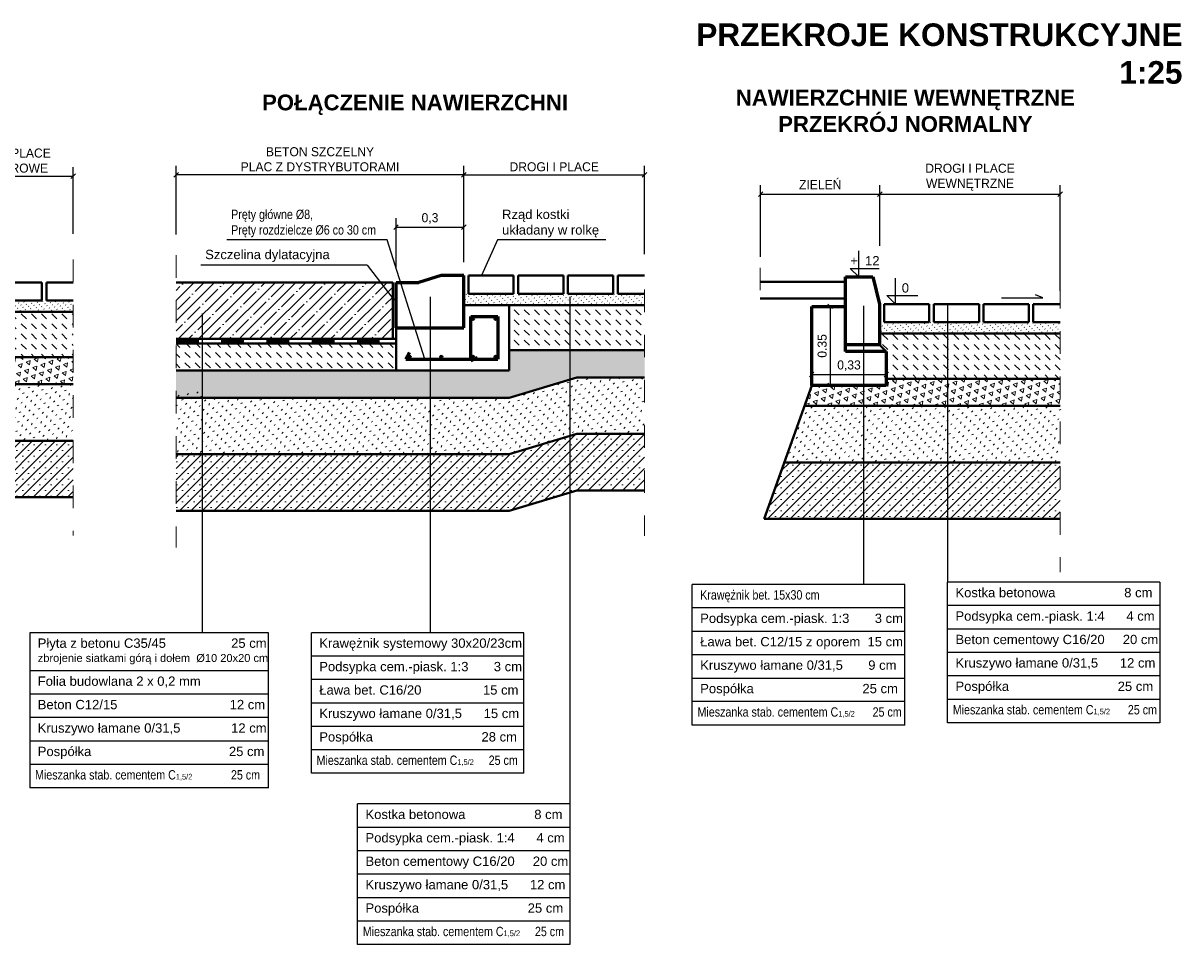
# Model space of a CAD drawing. Header units: millimetres. Extents: x 104.4 to 145.9, y 287.2 to 338.2.
# Tile 8 of 12: x 140.8 to 145.9, y 302.1 to 306.2. Entities that reach past the tile are written whole.
import ezdxf

# ---------------------------------------------------------------- set-up
doc = ezdxf.new("R2010")
doc.units = ezdxf.units.MM
doc.linetypes.add('ACAD_ISO03W100', pattern=[30, 12, -18])
doc.linetypes.add('DASHED2', pattern=[9.525, 6.35, -3.175])
doc.layers.get('0').update_dxf_attribs({"lineweight": 40})
for name, color, linetype, lineweight in [('beton', 5, 'Continuous', 60), ('IZOLACJA', 6, 'ACAD_ISO03W100', 100), ('kostka', 7, 'Continuous', 40), ('opis', 7, 'Continuous', 25), ('POSPÓŁKA', 1, 'Continuous', 40), ('wymiary', 5, 'Continuous', 15), ('wypełnienie', 3, 'Continuous', 13)]:
    doc.layers.add(name, color=color, linetype=linetype, lineweight=lineweight)
doc.dimstyles.new('Copy of ISO-25', dxfattribs={"dimtxt": 0.04, "dimasz": 0.02, "dimexe": 0.04, "dimexo": 0.06, "dimgap": 0.015, "dimtad": 1, "dimtxsty": 'Standard', "dimblk": 'OBLIQUE', "dimcen": 2.5, "dimadec": 0, "dimazin": 0, "dimtfac": 1, "dimtmove": 0, "dimatfit": 3, "dimfxl": 1, "dimarcsym": 0})
pattern_1 = [(45, (3.612978, -21.49496), (-0.0252569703, 0.0252569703), []), (45, (3.638235, -21.49496), (-0.0252569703, 0.0252569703), [0, -0.03571875])]

# ---------------------------------------------------------------- blocks, each defined once
blk = doc.blocks.new('_Oblique')
at = {"layer": 'beton', "color": 0, "lineweight": -2}
blk.add_line((-0.5, -0.5), (0.5, 0.5), dxfattribs=at)
blk = doc.blocks.new('*D551')
at = {"layer": 'Defpoints', "color": 0, "transparency": 16777216}
for p in [(145.371, 305.4287), (144.5739, 305.1406), (145.371, 304.9409)]:
    blk.add_point(p, dxfattribs=at)
at = {"layer": 'wymiary', "color": 0, "lineweight": -2, "transparency": 16777216}
for p, q in [((144.5739, 305.2006), (144.5739, 305.4687)), ((145.371, 305.0009), (145.371, 305.4687)), ((144.5739, 305.4287), (145.371, 305.4287))]:
    blk.add_line(p, q, dxfattribs=at)
at = {"layer": 'wymiary', "color": 0, "lineweight": -2, "transparency": 16777216, "xscale": 0.02, "yscale": 0.02, "zscale": 0.02, "rotation": 180}
blk.add_blockref('_Oblique', (144.5739, 305.4287), dxfattribs=at)
at = {"layer": 'wymiary', "color": 0, "lineweight": -2, "transparency": 16777216, "xscale": 0.02, "yscale": 0.02, "zscale": 0.02}
blk.add_blockref('_Oblique', (145.371, 305.4287), dxfattribs=at)
at = {"layer": 'wymiary', "color": 0, "transparency": 16777216, "insert": (144.9724, 305.5037), "char_height": 0.04, "attachment_point": 5}
blk.add_mtext('DROGI I PLACE\\PWEWNĘTRZNE ', dxfattribs=at)
blk = doc.blocks.new('*D552')
at = {"layer": 'Defpoints', "color": 0, "transparency": 16777216}
for p in [(144.2724, 304.9323), (144.2724, 304.5823), (144.3537, 304.5823)]:
    blk.add_point(p, dxfattribs=at)
at = {"layer": 'wymiary', "color": 0, "lineweight": -2, "transparency": 16777216}
for p, q in [((144.3324, 304.9323), (144.3937, 304.9323)), ((144.3537, 304.9323), (144.3537, 304.5823)), ((144.3324, 304.5823), (144.3937, 304.5823))]:
    blk.add_line(p, q, dxfattribs=at)
at = {"layer": 'wymiary', "color": 0, "lineweight": -2, "transparency": 16777216, "xscale": 0.02, "yscale": 0.02, "zscale": 0.02}
for p, rotation in [((144.3537, 304.9323), 90), ((144.3537, 304.5823), 270)]:
    blk.add_blockref('_Oblique', p, dxfattribs=dict(at, rotation=rotation))
at = {"layer": 'wymiary', "color": 0, "transparency": 16777216, "insert": (144.3187, 304.7573), "char_height": 0.04, "attachment_point": 5, "rotation": 90}
blk.add_mtext('0.35', dxfattribs=at)
blk = doc.blocks.new('*D553')
at = {"layer": 'Defpoints', "color": 0, "transparency": 16777216}
for p in [(144.2724, 304.7048), (144.6024, 304.7048), (144.6024, 304.6313)]:
    blk.add_point(p, dxfattribs=at)
at = {"layer": 'wymiary', "color": 0, "lineweight": -2, "transparency": 16777216}
for p, q in [((144.2724, 304.6448), (144.2724, 304.5913)), ((144.2724, 304.6313), (144.6024, 304.6313)), ((144.6024, 304.6448), (144.6024, 304.5913))]:
    blk.add_line(p, q, dxfattribs=at)
at = {"layer": 'wymiary', "color": 0, "lineweight": -2, "transparency": 16777216, "xscale": 0.02, "yscale": 0.02, "zscale": 0.02, "rotation": 180}
blk.add_blockref('_Oblique', (144.2724, 304.6313), dxfattribs=at)
at = {"layer": 'wymiary', "color": 0, "lineweight": -2, "transparency": 16777216, "xscale": 0.02, "yscale": 0.02, "zscale": 0.02}
blk.add_blockref('_Oblique', (144.6024, 304.6313), dxfattribs=at)
at = {"layer": 'wymiary', "color": 0, "transparency": 16777216, "insert": (144.4374, 304.6696), "char_height": 0.04, "attachment_point": 5}
blk.add_mtext('0,33', dxfattribs=at)
blk = doc.blocks.new('*D554')
at = {"layer": 'Defpoints', "color": 0, "transparency": 16777216}
for p in [(144.5739, 305.4287), (144.5739, 305.2383), (144.0467, 305.0912)]:
    blk.add_point(p, dxfattribs=at)
at = {"layer": 'wymiary', "color": 0, "lineweight": -2, "transparency": 16777216}
for p, q in [((144.0467, 305.1512), (144.0467, 305.4687)), ((144.5739, 305.2983), (144.5739, 305.4687)), ((144.0467, 305.4287), (144.5739, 305.4287))]:
    blk.add_line(p, q, dxfattribs=at)
at = {"layer": 'wymiary', "color": 0, "lineweight": -2, "transparency": 16777216, "xscale": 0.02, "yscale": 0.02, "zscale": 0.02, "rotation": 180}
blk.add_blockref('_Oblique', (144.0467, 305.4287), dxfattribs=at)
at = {"layer": 'wymiary', "color": 0, "lineweight": -2, "transparency": 16777216, "xscale": 0.02, "yscale": 0.02, "zscale": 0.02}
blk.add_blockref('_Oblique', (144.5739, 305.4287), dxfattribs=at)
at = {"layer": 'wymiary', "color": 0, "transparency": 16777216, "insert": (144.3103, 305.4704), "char_height": 0.04, "attachment_point": 5}
blk.add_mtext('ZIELEŃ', dxfattribs=at)
blk = doc.blocks.new('*D996')
at = {"layer": 'Defpoints', "color": 0, "transparency": 16777216}
for p in [(141.0072, 305.5084), (141.0072, 305.193), (140.4134, 305.1723)]:
    blk.add_point(p, dxfattribs=at)
at = {"layer": 'wymiary', "color": 0, "lineweight": -2, "transparency": 16777216}
for p, q in [((140.4134, 305.2323), (140.4134, 305.5484)), ((140.4134, 305.5084), (141.0072, 305.5084)), ((141.0072, 305.253), (141.0072, 305.5484))]:
    blk.add_line(p, q, dxfattribs=at)
at = {"layer": 'wymiary', "color": 0, "lineweight": -2, "transparency": 16777216, "xscale": 0.02, "yscale": 0.02, "zscale": 0.02, "rotation": 180}
blk.add_blockref('_Oblique', (140.4134, 305.5084), dxfattribs=at)
at = {"layer": 'wymiary', "color": 0, "lineweight": -2, "transparency": 16777216, "xscale": 0.02, "yscale": 0.02, "zscale": 0.02}
blk.add_blockref('_Oblique', (141.0072, 305.5084), dxfattribs=at)
at = {"layer": 'wymiary', "color": 0, "transparency": 16777216, "insert": (140.7103, 305.5767), "char_height": 0.04, "attachment_point": 5}
blk.add_mtext('DROGI I PLACE \\PMANEWROWE', dxfattribs=at)
blk = doc.blocks.new('*D1005')
at = {"layer": 'Defpoints', "color": 0, "transparency": 16777216}
for p in [(141.462, 305.5143), (142.7346, 305.2635), (141.462, 305.1903)]:
    blk.add_point(p, dxfattribs=at)
at = {"layer": 'wymiary', "color": 0, "lineweight": -2, "transparency": 16777216}
for p, q in [((141.462, 305.2503), (141.462, 305.5543)), ((142.7346, 305.3235), (142.7346, 305.5543)), ((142.7346, 305.5143), (141.462, 305.5143))]:
    blk.add_line(p, q, dxfattribs=at)
at = {"layer": 'wymiary', "color": 0, "lineweight": -2, "transparency": 16777216, "xscale": 0.02, "yscale": 0.02, "zscale": 0.02, "rotation": 180}
blk.add_blockref('_Oblique', (141.462, 305.5143), dxfattribs=at)
at = {"layer": 'wymiary', "color": 0, "lineweight": -2, "transparency": 16777216, "xscale": 0.02, "yscale": 0.02, "zscale": 0.02}
blk.add_blockref('_Oblique', (142.7346, 305.5143), dxfattribs=at)
at = {"layer": 'wymiary', "color": 0, "transparency": 16777216, "insert": (142.0983, 305.5826), "char_height": 0.04, "attachment_point": 5}
blk.add_mtext('BETON SZCZELNY\\PPLAC Z DYSTRYBUTORAMI', dxfattribs=at)
blk = doc.blocks.new('*D1006')
at = {"layer": 'Defpoints', "color": 0, "transparency": 16777216}
for p in [(143.5332, 305.5143), (142.7346, 305.2635), (143.5332, 305.1031)]:
    blk.add_point(p, dxfattribs=at)
at = {"layer": 'wymiary', "color": 0, "lineweight": -2, "transparency": 16777216}
for p, q in [((142.7346, 305.3235), (142.7346, 305.5543)), ((143.5332, 305.1631), (143.5332, 305.5543)), ((142.7346, 305.5143), (143.5332, 305.5143))]:
    blk.add_line(p, q, dxfattribs=at)
at = {"layer": 'wymiary', "color": 0, "lineweight": -2, "transparency": 16777216, "xscale": 0.02, "yscale": 0.02, "zscale": 0.02, "rotation": 180}
blk.add_blockref('_Oblique', (142.7346, 305.5143), dxfattribs=at)
at = {"layer": 'wymiary', "color": 0, "lineweight": -2, "transparency": 16777216, "xscale": 0.02, "yscale": 0.02, "zscale": 0.02}
blk.add_blockref('_Oblique', (143.5332, 305.5143), dxfattribs=at)
at = {"layer": 'wymiary', "color": 0, "transparency": 16777216, "insert": (143.1339, 305.5493), "char_height": 0.04, "attachment_point": 5}
blk.add_mtext('DROGI I PLACE', dxfattribs=at)
blk = doc.blocks.new('A$C0FD45B9F')
at = {"layer": 'beton'}
for p, q in [((0, -0.2), (0, 0)), ((0, 0), (0.1, 0)), ((0.2, 0.03), (0.1, 0)), ((0.3, 0.03), (0.2, 0.03)), ((0.3, -0.2), (0.3, 0.03)), ((0, -0.2), (0.3, -0.2))]:
    blk.add_line(p, q, dxfattribs=at)
blk = doc.blocks.new('*D1007')
at = {"layer": 'Defpoints', "color": 0, "transparency": 16777216}
for p in [(142.7346, 305.2824), (142.7346, 305.0681), (142.4346, 305.0381)]:
    blk.add_point(p, dxfattribs=at)
at = {"layer": 'wymiary', "color": 0, "lineweight": -2, "transparency": 16777216}
for p, q in [((142.4346, 305.0981), (142.4346, 305.3224)), ((142.7346, 305.1281), (142.7346, 305.3224)), ((142.4346, 305.2824), (142.7346, 305.2824))]:
    blk.add_line(p, q, dxfattribs=at)
at = {"layer": 'wymiary', "color": 0, "lineweight": -2, "transparency": 16777216, "xscale": 0.02, "yscale": 0.02, "zscale": 0.02, "rotation": 180}
blk.add_blockref('_Oblique', (142.4346, 305.2824), dxfattribs=at)
at = {"layer": 'wymiary', "color": 0, "lineweight": -2, "transparency": 16777216, "xscale": 0.02, "yscale": 0.02, "zscale": 0.02}
blk.add_blockref('_Oblique', (142.7346, 305.2824), dxfattribs=at)
at = {"layer": 'wymiary', "color": 0, "transparency": 16777216, "insert": (142.5846, 305.3207), "char_height": 0.04, "attachment_point": 5}
blk.add_mtext('0,3', dxfattribs=at)

msp = doc.modelspace()

# ---------------------------------------------------------------- hatches: boundary and pattern name
at = {"layer": 'POSPÓŁKA'}
h = msp.add_hatch(dxfattribs=at)
h.set_pattern_fill('ACAD_ISO07W100', color=256, scale=0.007, angle=315, style=0)
h.set_pattern_definition([(315, (3.612978, -21.52496), (0.0247487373, 0.0247487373), [0.0035, -0.021])])
h.paths.add_polyline_path([(140.2074, 304.5881), (140.1467, 304.3381), (141.0072, 304.3381), (141.0072, 304.5881)])
h = msp.add_hatch(dxfattribs=at)
h.set_pattern_fill('ACAD_ISO07W100', color=256, scale=0.007, angle=315, style=0)
h.set_pattern_definition([(315, (3.612978, -21.49496), (0.0247487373, 0.0247487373), [0.0035, -0.021])])
h.paths.add_polyline_path([(141.5779, 304.5581), (141.462, 304.5581), (141.462, 304.2781), (141.5779, 304.2781)])
h.paths.add_polyline_path([(142.5872, 304.5281), (141.5779, 304.5281), (141.5779, 304.2781), (142.5872, 304.2781)])
h.paths.add_polyline_path([(143.2035, 304.609), (142.9346, 304.5281), (142.5933, 304.5281), (142.5872, 304.2781), (142.9346, 304.2781), (143.2035, 304.359)])
h.paths.add_polyline_path([(143.5254, 304.6181), (143.2261, 304.6181), (143.2035, 304.609), (143.2035, 304.359), (143.2339, 304.3681), (143.5332, 304.3681)])
h = msp.add_hatch(dxfattribs=at)
h.set_pattern_fill('ACAD_ISO07W100', color=256, scale=0.007, angle=315, style=0)
h.set_pattern_definition([(315, (9.99828, -8.5015), (0.0247487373, 0.0247487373), [0.0035, -0.021])])
h.paths.add_polyline_path([(144.5009, 304.4923), (144.2403, 304.4923), (144.1512, 304.2423), (144.5009, 304.2423)])
h.paths.add_polyline_path([(145.371, 304.4923), (144.5009, 304.4923), (144.5009, 304.2423), (145.371, 304.2423)])
at = {"layer": 'wypełnienie'}
h = msp.add_hatch(dxfattribs=at)
h.set_pattern_fill('ANSI35', color=256, scale=0.01, style=0)
h.set_pattern_definition([(45, (-3.44011, 9.906207), (-0.04490128, 0.04490128), []), (45, (-3.39521, 9.906207), (-0.04490128, 0.04490128), [0.079375, -0.015875, 0, -0.015875])])
h.paths.add_polyline_path([(142.4196, 305.0181), (142.4146, 305.0381), (141.462, 305.0381), (141.462, 304.7881), (142.4196, 304.7881)])
h = msp.add_hatch(dxfattribs=at)
h.set_pattern_fill('ACAD_ISO07W100', color=256, scale=0.004, angle=315, style=0)
h.set_pattern_definition([(315, (15.594632, 8.69344), (0.0141421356, 0.0141421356), [0.002, -0.012])])
h.paths.add_polyline_path([(143.5332, 304.9381), (143.5332, 304.9881), (143.0289, 304.9881), (143.0289, 304.9381)])
h.paths.add_polyline_path([(143.0289, 304.9381), (143.0289, 304.9881), (142.7346, 304.9881), (142.7346, 304.9381)])
h = msp.add_hatch(dxfattribs=at)
h.set_pattern_fill('ACAD_ISO07W100', color=256, scale=0.004, angle=315, style=0)
h.set_pattern_definition([(315, (13.068674, 8.66344), (0.0141421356, 0.0141421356), [0.002, -0.012])])
h.paths.add_polyline_path([(141.0072, 304.9081), (141.0072, 304.9581), (140.5029, 304.9581), (140.5029, 304.9081)])
h.paths.add_polyline_path([(140.5029, 304.9081), (140.5029, 304.9581), (140.2086, 304.9581), (140.2086, 304.9081)])
h = msp.add_hatch(dxfattribs=at)
h.set_pattern_fill('DASH', color=256, scale=0.01, angle=315, style=0)
h.set_pattern_definition([(315, (16.379956, 17.50418), (0.0449012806, -1e-17), [0.03175, -0.03175])])
h.paths.add_polyline_path([(143.5332, 304.9381), (142.9346, 304.9381), (142.9346, 304.7381), (143.5332, 304.7381)])
h = msp.add_hatch(dxfattribs=at)
h.set_pattern_fill('DASH', color=256, scale=0.01, angle=315, style=0)
h.set_pattern_definition([(315, (4.771402, 33.067572), (0.0449012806, -1e-17), [0.03175, -0.03175])])
h.paths.add_polyline_path([(140.8345, 304.9081), (140.307, 304.9081), (140.2634, 304.7081), (140.8345, 304.7081)])
h.paths.add_polyline_path([(141.0072, 304.9081), (140.8345, 304.9081), (140.8345, 304.7081), (141.0072, 304.7081)])
h = msp.add_hatch(dxfattribs=at)
h.set_pattern_fill('ACAD_ISO07W100', color=256, scale=0.004, angle=315, style=0)
h.set_pattern_definition([(315, (11.274186, 16.946369), (0.0141421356, 0.0141421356), [0.002, -0.012])])
h.paths.add_polyline_path([(145.371, 304.8623), (145.2524, 304.8623), (144.5724, 304.8623), (144.5724, 304.8123), (145.371, 304.8123)])
h = msp.add_hatch(dxfattribs=at)
h.set_pattern_fill('DASH', color=256, scale=0.01, angle=315, style=0)
h.set_pattern_definition([(315, (11.274186, 16.94637), (0.0449012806, -1e-17), [0.03175, -0.03175])])
h.paths.add_polyline_path([(145.371, 304.8123), (144.5724, 304.8123), (144.5724, 304.7623), (144.6024, 304.7323), (144.6024, 304.6123), (145.371, 304.6123)])
h = msp.add_hatch(dxfattribs=at)
h.set_pattern_fill('DASH', color=256, scale=0.01, angle=315, style=0)
h.set_pattern_definition([(315, (-3.440113, 9.906207), (0.0449012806, -1e-17), [0.03175, -0.03175])])
h.paths.add_polyline_path([(141.9497, 304.7681), (141.462, 304.7681), (141.462, 304.6481), (141.9497, 304.6481)])
h.paths.add_polyline_path([(142.4346, 304.7681), (141.9497, 304.7681), (141.9497, 304.6481), (142.4346, 304.6481)])
h = msp.add_hatch(dxfattribs=at)
h.set_pattern_fill('TRIANG', color=256, scale=0.004, angle=20, style=0)
h.set_pattern_definition([(80, (4.273294, -11.881723), (-0.0291862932, 0.024490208), [0.01905, -0.01905]), (140, (4.273294, -11.881723), (-0.0358022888, -0.0130309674), [0.01905, -0.01905]), (20, (4.2587, -11.869478), (0.0066159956, 0.0375211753), [0.01905, -0.01905])])
h.paths.add_polyline_path([(141.9497, 304.6481), (141.462, 304.6481), (141.462, 304.5281), (141.9497, 304.5281)])
h.paths.add_polyline_path([(143.2256, 304.6156), (143.3593, 304.6181), (143.3593, 304.7381), (142.9346, 304.7381), (142.9346, 304.6481), (141.9497, 304.6481), (141.9497, 304.5281), (142.9346, 304.5281)])
h.paths.add_polyline_path([(143.5332, 304.7381), (143.3593, 304.7381), (143.3593, 304.6181), (143.5332, 304.6181)])
h = msp.add_hatch(dxfattribs=at)
h.set_pattern_fill('TRIANG', color=256, scale=0.004, angle=20, style=0)
h.set_pattern_definition([(80, (4.771402, 33.067572), (-0.0291862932, 0.024490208), [0.01905, -0.01905]), (140, (4.771402, 33.067572), (-0.035802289, -0.0130309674), [0.01905, -0.01905]), (20, (4.75681, 33.079817), (0.0066159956, 0.0375211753), [0.01905, -0.01905])])
h.paths.add_polyline_path([(141.0072, 304.7081), (140.8345, 304.7081), (140.8345, 304.5881), (141.0072, 304.5881)])
h.paths.add_polyline_path([(140.2334, 304.7081), (140.2074, 304.5881), (140.8345, 304.5881), (140.8345, 304.7081)])
h = msp.add_hatch(dxfattribs=at)
h.set_pattern_fill('TRIANG', color=256, scale=0.004, angle=20, style=0)
h.set_pattern_definition([(80, (9.99828, -8.5015), (-0.0291862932, 0.024490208), [0.01905, -0.01905]), (140, (9.99828, -8.5015), (-0.0358022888, -0.0130309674), [0.01905, -0.01905]), (20, (9.983687, -8.489254), (0.0066159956, 0.0375211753), [0.01905, -0.01905])])
h.paths.add_polyline_path([(145.371, 304.6123), (144.6024, 304.6123), (144.6024, 304.5823), (144.5009, 304.5823), (144.5009, 304.4923), (145.371, 304.4923)])
h.paths.add_polyline_path([(144.5009, 304.5823), (144.2724, 304.5823), (144.2403, 304.4923), (144.5009, 304.4923)])
h = msp.add_hatch(dxfattribs=at)
h.set_pattern_fill('SACNCR', color=256, scale=0.015, style=0)
h.set_pattern_definition(pattern_1)
h.paths.add_polyline_path([(140.1532, 304.3381), (140.099, 304.0881), (141.0072, 304.0881), (141.0072, 304.3381)])
h = msp.add_hatch(dxfattribs=at)
h.set_pattern_fill('SACNCR', color=256, scale=0.015, style=0)
h.set_pattern_definition(pattern_1)
h.paths.add_polyline_path([(141.5779, 304.2781), (141.462, 304.2781), (141.462, 304.0281), (141.5779, 304.0281)])
h.paths.add_polyline_path([(141.5779, 304.2781), (141.5779, 304.0281), (142.9346, 304.0281), (143.2035, 304.109), (143.2035, 304.359), (142.9346, 304.2781)])
h.paths.add_polyline_path([(143.5332, 304.3681), (143.2339, 304.3681), (143.2035, 304.359), (143.2035, 304.109), (143.2339, 304.1181), (143.5332, 304.1181)])
h = msp.add_hatch(dxfattribs=at)
h.set_pattern_fill('SACNCR', color=256, scale=0.015, style=0)
h.set_pattern_definition([(45, (9.99828, -8.5015), (-0.0252569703, 0.0252569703), []), (45, (10.023537, -8.5015), (-0.0252569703, 0.0252569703), [0, -0.03571875])])
h.paths.add_polyline_path([(144.5009, 304.2423), (144.1512, 304.2423), (144.0621, 303.9923), (144.5009, 303.9923)])
h.paths.add_polyline_path([(145.371, 304.2423), (144.5009, 304.2423), (144.5009, 303.9923), (145.371, 303.9923)])

# ---------------------------------------------------------------- linework, layer by layer
at = {"linetype": 'DASHED2', "lineweight": 13, "ltscale": 0.01}
for p, q in [((141.462, 305.1588), (141.462, 303.8663)), ((143.5332, 305.0071), (143.5332, 303.9182))]:
    msp.add_line(p, q, dxfattribs=at)
at = {"linetype": 'DASHED2', "lineweight": 20, "ltscale": 0.01}
for p, q in [((141.0072, 305.1395), (141.0072, 303.9185)), ((144.0452, 305.1033), (144.0452, 304.9053)), ((145.371, 305.0226), (145.371, 303.7573))]:
    msp.add_line(p, q, dxfattribs=at)
for p, q in [((144.4224, 305.0409), (144.0452, 305.0409)), ((141.462, 305.0381), (142.4196, 305.0381)), ((142.4196, 305.0381), (142.4196, 304.7881)), ((142.7346, 304.9381), (143.5332, 304.9381)), ((142.9346, 304.6481), (142.9346, 304.9381)), ((144.4224, 304.9669), (144.0452, 304.9669)), ((140.2086, 304.9081), (141.0072, 304.9081)), ((142.4346, 304.6481), (142.4346, 304.8381)), ((141.462, 304.7881), (142.4346, 304.7881)), ((145.371, 304.8123), (144.5724, 304.8123)), ((141.462, 304.7681), (142.4346, 304.7681)), ((142.9346, 304.7381), (143.5332, 304.7381)), ((144.5724, 304.7623), (144.6024, 304.7323)), ((139.4553, 304.7081), (141.0072, 304.7081)), ((141.462, 304.6481), (142.9346, 304.6481)), ((139.4553, 304.5881), (141.0072, 304.5881)), ((142.9346, 304.5281), (143.2339, 304.6181)), ((143.2339, 304.6181), (143.5332, 304.6181)), ((144.0621, 303.9923), (144.2724, 304.5823)), ((145.371, 304.6123), (144.6024, 304.6123)), ((141.462, 304.5281), (142.9346, 304.5281)), ((145.371, 304.4923), (144.2403, 304.4923)), ((140.1532, 304.3381), (141.0072, 304.3381)), ((142.9346, 304.2781), (143.2339, 304.3681)), ((143.2339, 304.3681), (143.5332, 304.3681)), ((141.462, 304.2781), (142.9346, 304.2781)), ((145.371, 304.2423), (144.1512, 304.2423)), ((142.9346, 304.0281), (143.2339, 304.1181)), ((143.2339, 304.1181), (143.5332, 304.1181)), ((140.099, 304.0881), (141.0072, 304.0881)), ((141.462, 304.0281), (142.9346, 304.0281)), ((145.371, 303.9923), (144.0621, 303.9923))]:
    msp.add_line(p, q)
for centre in [(142.7746, 304.8781), (142.8746, 304.8781), (142.4946, 304.7081), (142.6346, 304.7081), (142.7746, 304.7081), (142.8746, 304.7081)]:
    msp.add_circle(centre, 0.005)
at = {"layer": 'beton'}
for p, q in [((144.4224, 305.0623), (144.5424, 305.0623)), ((144.4224, 304.7623), (144.4224, 305.0623)), ((144.5424, 305.0623), (144.5724, 304.9423)), ((144.5724, 304.9423), (144.5724, 304.7623)), ((142.7646, 304.8881), (142.8846, 304.8881)), ((142.7646, 304.6918), (142.7646, 304.8881)), ((142.8846, 304.8881), (142.8846, 304.6981)), ((144.2724, 304.5823), (144.2724, 304.9323)), ((144.2724, 304.9323), (144.4224, 304.9323)), ((144.5724, 304.7623), (144.4224, 304.7623)), ((144.4224, 304.7323), (144.4224, 304.7623)), ((144.6024, 304.7323), (144.4224, 304.7323)), ((144.6024, 304.7323), (144.6024, 304.5823)), ((142.4782, 304.6981), (142.4934, 304.7278)), ((142.4782, 304.6981), (142.8846, 304.6981)), ((142.7646, 304.6918), (142.7943, 304.7069)), ((144.6024, 304.5823), (144.2724, 304.5823))]:
    msp.add_line(p, q, dxfattribs=at)
at = {"layer": 'IZOLACJA', "ltscale": 0.003}
msp.add_line((141.462, 304.7781), (142.4346, 304.7781), dxfattribs=at)
at = {"layer": 'kostka'}
for p, q in [((142.7546, 305.0681), (142.7546, 304.9881)), ((142.9546, 305.0681), (142.7546, 305.0681)), ((142.9546, 304.9881), (142.9546, 305.0681)), ((143.1746, 305.0681), (142.9746, 305.0681)), ((142.9746, 305.0681), (142.9746, 304.9881)), ((143.1746, 304.9881), (143.1746, 305.0681)), ((143.3946, 305.0681), (143.1946, 305.0681)), ((143.1946, 305.0681), (143.1946, 304.9881)), ((143.3946, 304.9881), (143.3946, 305.0681)), ((143.4146, 305.0681), (143.4146, 304.9881)), ((143.5332, 305.0681), (143.4146, 305.0681)), ((140.8686, 305.0381), (140.6686, 305.0381)), ((140.8686, 304.9581), (140.8686, 305.0381)), ((141.0072, 305.0381), (140.8886, 305.0381)), ((140.8886, 305.0381), (140.8886, 304.9581)), ((142.7546, 304.9881), (142.9546, 304.9881)), ((142.9746, 304.9881), (143.1746, 304.9881)), ((143.1946, 304.9881), (143.3946, 304.9881)), ((143.4146, 304.9881), (143.5332, 304.9881)), ((140.6686, 304.9581), (140.8686, 304.9581)), ((140.8886, 304.9581), (141.0072, 304.9581)), ((144.5924, 304.9423), (144.5924, 304.8623)), ((144.7924, 304.9423), (144.5924, 304.9423)), ((144.7924, 304.8623), (144.7924, 304.9423)), ((145.0124, 304.9423), (144.8124, 304.9423)), ((144.8124, 304.9423), (144.8124, 304.8623)), ((145.0124, 304.8623), (145.0124, 304.9423)), ((145.2324, 304.9423), (145.0324, 304.9423)), ((145.0324, 304.9423), (145.0324, 304.8623)), ((145.2324, 304.8623), (145.2324, 304.9423)), ((145.2524, 304.9423), (145.2524, 304.8623)), ((145.371, 304.9423), (145.2524, 304.9423)), ((144.5924, 304.8623), (144.7924, 304.8623)), ((144.8124, 304.8623), (145.0124, 304.8623)), ((145.0324, 304.8623), (145.2324, 304.8623)), ((145.2524, 304.8623), (145.371, 304.8623))]:
    msp.add_line(p, q, dxfattribs=at)
at = {"layer": 'opis'}
for p, q in [((142.3955, 305.226), (141.6856, 305.226)), ((142.5624, 304.6981), (142.3955, 305.226)), ((142.8835, 305.226), (142.813, 305.0681)), ((143.3627, 305.226), (142.8835, 305.226)), ((144.4812, 305.0623), (144.4812, 305.1776)), ((142.307, 305.1139), (141.5708, 305.1139)), ((142.307, 305.1139), (142.4267, 304.9595)), ((144.4431, 305.1004), (144.5709, 305.1004)), ((144.4812, 305.0623), (144.4431, 305.1004)), ((144.6423, 304.9423), (144.6423, 305.0576)), ((142.5872, 303.4889), (142.5872, 304.9751)), ((143.2035, 304.9738), (143.2035, 302.7317)), ((144.6043, 304.9804), (144.742, 304.9804)), ((144.6423, 304.9423), (144.6043, 304.9804)), ((144.8731, 304.9442), (144.8731, 303.7123)), ((145.1111, 304.9696), (145.2951, 304.9696)), ((145.2951, 304.9696), (145.2625, 304.983)), ((141.5779, 304.9012), (141.5779, 303.4889)), ((144.5009, 304.9343), (144.5009, 303.7024)), ((145.8121, 303.7123), (144.8731, 303.7123)), ((144.8731, 303.0909), (144.8731, 303.7123)), ((145.8121, 303.7123), (145.8121, 303.0909)), ((144.6835, 303.7024), (143.7444, 303.7024)), ((143.7444, 303.081), (143.7444, 303.7024)), ((144.6835, 303.081), (144.6835, 303.7024)), ((145.8121, 303.6088), (144.8731, 303.6088)), ((144.6835, 303.5988), (143.7444, 303.5988)), ((145.8121, 303.5052), (144.8731, 303.5052)), ((140.8153, 303.4889), (140.8153, 302.803)), ((141.8712, 303.4889), (140.8153, 303.4889)), ((141.8712, 302.803), (141.8712, 303.4889)), ((142.9991, 303.4889), (142.06, 303.4889)), ((142.06, 302.8675), (142.06, 303.4889)), ((142.9991, 302.8675), (142.9991, 303.4889)), ((144.6835, 303.4952), (143.7444, 303.4952)), ((145.8121, 303.4016), (144.8731, 303.4016)), ((142.9991, 303.3853), (142.06, 303.3853)), ((144.6835, 303.3917), (143.7444, 303.3917)), ((141.8712, 303.3208), (140.8153, 303.3208)), ((142.9991, 303.2817), (142.06, 303.2817)), ((143.7444, 303.2881), (144.6835, 303.2881)), ((145.8121, 303.2981), (144.8731, 303.2981)), ((141.8712, 303.2172), (140.8153, 303.2172)), ((142.9991, 303.1782), (142.06, 303.1782)), ((144.6835, 303.1845), (143.7444, 303.1845)), ((145.8121, 303.1945), (144.8731, 303.1945)), ((141.8712, 303.1137), (140.8153, 303.1137)), ((142.9991, 303.0746), (142.06, 303.0746)), ((144.6835, 303.081), (143.7444, 303.081)), ((145.8121, 303.0909), (144.8731, 303.0909)), ((141.8712, 303.0101), (140.8153, 303.0101)), ((142.9991, 302.971), (142.06, 302.971)), ((141.8712, 302.9065), (140.8153, 302.9065)), ((142.9991, 302.8675), (142.06, 302.8675)), ((141.8712, 302.803), (140.8153, 302.803)), ((143.2035, 302.7317), (142.2644, 302.7317)), ((142.2644, 302.1103), (142.2644, 302.7317)), ((143.2035, 302.7317), (143.2035, 302.1103)), ((143.2035, 302.6281), (142.2644, 302.6281)), ((143.2035, 302.5246), (142.2644, 302.5246)), ((143.2035, 302.421), (142.2644, 302.421)), ((143.2035, 302.3174), (142.2644, 302.3174)), ((143.2035, 302.2139), (142.2644, 302.2139)), ((143.2035, 302.1103), (142.2644, 302.1103))]:
    msp.add_line(p, q, dxfattribs=at)

# ---------------------------------------------------------------- block references
at = {"layer": 'beton'}
msp.add_blockref('A$C0FD45B9F', (142.4346, 305.0381), dxfattribs=at)

# ---------------------------------------------------------------- texts
at = {"layer": 'opis'}
for s, insert, char_height, width, attachment_point in [('{\\fArial|b1|i0|c238|p34;PRZEKROJE KONSTRUKCYJNE\\P1:25}', (145.9119, 306.0496), 0.1, 3.040553, 6), ('{\\fArial|b1|i0|c238|p34;POŁĄCZENIE NAWIERZCHNI}', (142.5186, 305.7786), 0.07, 2.265321, 8), ('{\\fArial|b1|i0|c238|p34;NAWIERZCHNIE WEWNĘTRZNE \\PPRZEKRÓJ NORMALNY }', (144.6865, 305.7028), 0.07, 2.265321, 8), ('{\\fArial Narrow|b0|i0|c238|p34;Pręty główne %%C8, \\PPręty rozdzielcze %%C6 co 30 cm }', (141.7053, 305.3598), 0.04125, 0.9041, 1), ('{\\fArial|b0|i0|c238|p34;Rząd kostki \\Pukładany w rolkę}', (142.9033, 305.3598), 0.04125, 0.9041, 1), ('{\\fArial|b0|i0|c238|p34;Szczelina dylatacyjna }', (141.5905, 305.1824), 0.04125, 0.9041, 1), ('{\\fArial|b0|i0|c238|p34;+  12}', (144.4427, 305.1546), 0.04125, 0.288974, 1), ('{\\fArial Narrow|b0|i0|c238|p34;Krawężnik bet. 15x30 cm }', (143.7794, 303.6771), 0.04125, 0.9041, 1), ('{\\fArial|b0|i0|c238|p34;Kostka betonowa                   8 cm }', (144.9081, 303.6871), 0.04125, 0.9041, 1), ('{\\fArial|b0|i0|c238|p34;Podsypka cem.-piask. 1:3       3 cm}', (143.7794, 303.5735), 0.04125, 0.9041, 1), ('{\\fArial|b0|i0|c238|p34;Podsypka cem.-piask. 1:4      4 cm}', (144.9081, 303.5835), 0.04125, 0.9041, 1), ('{\\fArial|b0|i0|c238|p34;Płyta z betonu C35/45                  25 cm\\P\\H0.84848x;zbrojenie siatkami górą i dołem  %%C10 20x20 cm }', (140.8502, 303.4636), 0.04125, 1.021, 1), ('{\\fArial|b0|i0|c238|p34;Krawężnik systemowy 30x20/23cm}', (142.095, 303.4636), 0.04125, 0.9041, 1), ('{\\fArial|b0|i0|c238|p34;Ława bet. C12/15 z oporem  15 cm}', (143.7794, 303.47), 0.04125, 0.9041, 1), ('{\\fArial|b0|i0|c238|p34;Beton cementowy C16/20     20 cm}', (144.9081, 303.4799), 0.04125, 0.9041, 1), ('{\\fArial|b0|i0|c238|p34;Podsypka cem.-piask. 1:3       3 cm}', (142.095, 303.36), 0.04125, 0.9041, 1), ('{\\fArial|b0|i0|c238|p34;Kruszywo łamane 0/31,5       9 cm}', (143.7794, 303.3664), 0.04125, 0.904064, 1), ('{\\fArial|b0|i0|c238|p34;Kruszywo łamane 0/31,5      12 cm}', (144.9081, 303.3764), 0.04125, 0.904064, 1), ('{\\fArial|b0|i0|c238|p34;Folia budowlana 2 x 0,2 mm}', (140.8502, 303.2955), 0.04125, 1.021, 1), ('{\\fArial|b0|i0|c238|p34;Ława bet. C16/20                 15 cm}', (142.095, 303.2565), 0.04125, 0.9041, 1), ('{\\fArial|b0|i0|c238|p34;Pospółka                              25 cm }', (143.7794, 303.2628), 0.04125, 1.020997, 1), ('{\\fArial|b0|i0|c238|p34;Pospółka                              25 cm }', (144.9081, 303.2728), 0.04125, 1.020997, 1), ('{\\fArial|b0|i0|c238|p34;Beton C12/15                               12 cm}', (140.8502, 303.192), 0.04125, 1.02102, 1), ('{\\fArial|b0|i0|c238|p34;Kruszywo łamane 0/31,5      15 cm}', (142.095, 303.1529), 0.04125, 0.904064, 1), ('{\\fArial Narrow|b0|i0|c238|p34;Mieszanka stab. cementem C\\H0.60606x;1,5/2\\H1.65x;      25 cm }', (143.7675, 303.1593), 0.04125, 1.039932, 1), ('{\\fArial Narrow|b0|i0|c238|p34;Mieszanka stab. cementem C\\H0.60606x;1,5/2\\H1.65x;      25 cm }', (144.8962, 303.1692), 0.04125, 1.039932, 1), ('{\\fArial|b0|i0|c238|p34;Kruszywo łamane 0/31,5              12 cm}', (140.8502, 303.0884), 0.04125, 1.02102, 1), ('{\\fArial|b0|i0|c238|p34;Pospółka                              28 cm }', (142.095, 303.0493), 0.04125, 0.904064, 1), ('{\\fArial|b0|i0|c238|p34;Pospółka                                      25 cm }', (140.8502, 302.9848), 0.04125, 1.020997, 1), ('{\\fArial Narrow|b0|i0|c238|p34;Mieszanka stab. cementem C\\H0.60606x;1,5/2\\H1.65x;     25 cm }', (142.0831, 302.9458), 0.04125, 1.039932, 1), ('{\\fArial Narrow|b0|i0|c238|p34;Mieszanka stab. cementem C\\H0.60606x;1,5/2\\H1.65x;             25 cm }', (140.8384, 302.8813), 0.04125, 1.039932, 1), ('{\\fArial|b0|i0|c238|p34;Kostka betonowa                   8 cm }', (142.2994, 302.7064), 0.04125, 0.9041, 1), ('{\\fArial|b0|i0|c238|p34;Podsypka cem.-piask. 1:4      4 cm}', (142.2994, 302.6029), 0.04125, 0.9041, 1), ('{\\fArial|b0|i0|c238|p34;Beton cementowy C16/20     20 cm}', (142.2994, 302.4993), 0.04125, 0.9041, 1), ('{\\fArial|b0|i0|c238|p34;Kruszywo łamane 0/31,5      12 cm}', (142.2994, 302.3957), 0.04125, 0.904064, 1), ('{\\fArial|b0|i0|c238|p34;Pospółka                              25 cm }', (142.2994, 302.2922), 0.04125, 0.904064, 1), ('{\\fArial Narrow|b0|i0|c238|p34;Mieszanka stab. cementem C\\H0.60606x;1,5/2\\H1.65x;     25 cm }', (142.2875, 302.1886), 0.04125, 1.039932, 1)]:
    msp.add_mtext(s, dxfattribs=dict(at, insert=insert, char_height=char_height, width=width, attachment_point=attachment_point))
at = {"layer": 'opis', "extrusion": (0, 0, -1), "insert": (144.7026, 305.0346), "char_height": 0.04125, "width": 0.1614, "attachment_point": 1, "text_direction": (-1, 0, 0)}
msp.add_mtext('{\\fArial|b0|i0|c238|p34;0}', dxfattribs=at)

# ---------------------------------------------------------------- dimensions: what is measured, and where the dimension line sits
at = {"layer": 'wymiary'}
for base, p1, p2, text, picture, middle in [((141.462, 305.5143), (142.7346, 305.2635), (141.462, 305.1903), 'BETON SZCZELNY\\PPLAC Z DYSTRYBUTORAMI', '*D1005', (142.0983, 305.5143)), ((141.0072, 305.5084), (140.4134, 305.1723), (141.0072, 305.193), 'DROGI I PLACE \\PMANEWROWE', '*D996', (140.7103, 305.5084))]:
    dim = msp.add_linear_dim(base=base, p1=p1, p2=p2, text=text, dimstyle='Copy of ISO-25', dxfattribs=at)
    dim.commit()
    dim.dimension.update_dxf_attribs({"geometry": picture, "text_midpoint": middle, "dimtype": 160})
for base, p1, p2, text, picture, middle in [((143.5332, 305.5143), (142.7346, 305.2635), (143.5332, 305.1031), 'DROGI I PLACE', '*D1006', (143.1339, 305.5493)), ((145.371, 305.4287), (144.5739, 305.1406), (145.371, 304.9409), 'DROGI I PLACE\\PWEWNĘTRZNE ', '*D551', (144.9724, 305.5037)), ((144.5739, 305.4287), (144.0467, 305.0912), (144.5739, 305.2383), 'ZIELEŃ', '*D554', (144.3103, 305.4704))]:
    dim = msp.add_linear_dim(base=base, p1=p1, p2=p2, text=text, dimstyle='Copy of ISO-25', dxfattribs=at)
    dim.commit()
    dim.dimension.update_dxf_attribs({"geometry": picture, "text_midpoint": middle})
for base, p1, p2, picture, middle in [((142.7346, 305.2824), (142.4346, 305.0381), (142.7346, 305.0681), '*D1007', (142.5846, 305.3207)), ((144.6024, 304.6313), (144.2724, 304.7048), (144.6024, 304.7048), '*D553', (144.4374, 304.6696))]:
    dim = msp.add_linear_dim(base=base, p1=p1, p2=p2, dimstyle='Copy of ISO-25', dxfattribs=at)
    dim.commit()
    dim.dimension.update_dxf_attribs({"geometry": picture, "text_midpoint": middle})
dim = msp.add_linear_dim(base=(144.3537, 304.5823), p1=(144.2724, 304.9323), p2=(144.2724, 304.5823), angle=90, text='0.35', dimstyle='Copy of ISO-25', dxfattribs=at)
dim.commit()
dim.dimension.update_dxf_attribs({"geometry": '*D552', "text_midpoint": (144.3187, 304.7573)})

doc.saveas('drawing.dxf')
